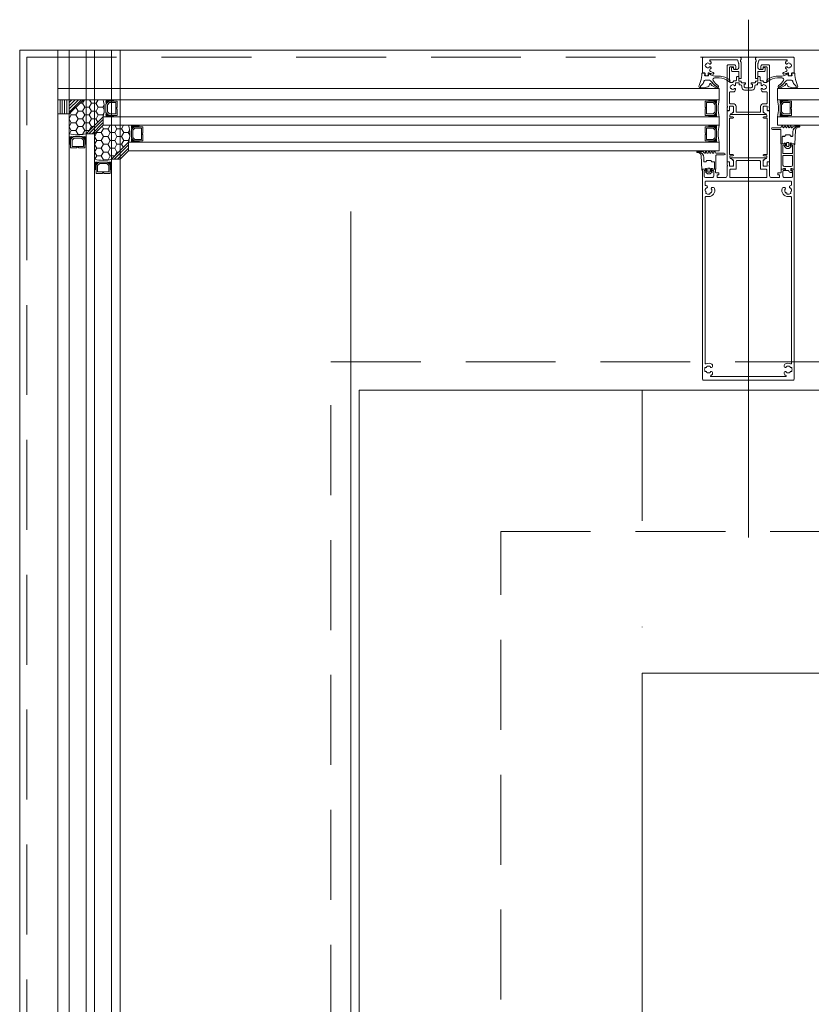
# Model space of a CAD drawing. Header units: millimetres. Extents: x 213386 to 459888, y 74252 to 208052.
# Tile 147 of 256: x 373037 to 373596, y 168498 to 169194. Entities that reach past the tile are written whole.
import ezdxf

# ---------------------------------------------------------------- set-up
doc = ezdxf.new("R2010")
doc.units = ezdxf.units.MM
doc.linetypes.add('CK_Čerchovaná 50', pattern=[6, 3, -1.5, 0, -1.5])
doc.linetypes.add('ČÁRKOVANÁ', pattern=[19.05, 12.7, -6.35])
for name, color, linetype, lineweight in [('FASÁDA DETAILNÍ', 255, 'Continuous', 0), ('NOVA', 255, 'Continuous', 0), ('TENKA', 255, 'Continuous', 0)]:
    doc.layers.add(name, color=color, linetype=linetype, lineweight=lineweight)
pattern_1 = [(225, (415453.0111, 93572.1125), (1.122532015, -1.122532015), [])]

# ---------------------------------------------------------------- blocks, each defined once
blk = doc.blocks.new('nesystémový nástavec 18')
for p, q in [((-18, 6.8), (-18, 8.8)), ((-17.5, 9.3), (-15.36, 9.3)), ((-11, 8), (-17, 8)), ((-17, 8), (-17, 6.3)), ((-15.36, 9.3), (0, 9.3)), ((-11, 1.3), (-11, 8)), ((-2.8, 8), (-9.7, 8)), ((-9.7, 1.3), (-9.7, 8)), ((-1.8, 2.3), (-1.8, 7)), ((-0.5, 7.3), (-0.5, 6.8)), ((0, 9.3), (0, 7.8)), ((-18, 0.5), (-18, 1.8)), ((-17, 6.3), (-17.5, 6.3)), ((-17.5, 2.3), (-17, 2.3)), ((-1.8, 0), (-17.5, 0)), ((-17, 2.3), (-17, 1.3)), ((-17, 1.3), (-11, 1.3)), ((-9.7, 1.3), (-2.8, 1.3)), ((0, 0), (-1.8, 0)), ((-0.4, 2.23), (-0.5, 2.04)), ((-0.5, 2.04), (-0.5, 2)), ((0, 6.3), (0.55, 6.3)), ((1.2, 2.44), (0, 2.44)), ((0, 1.5), (0, 0)), ((0.55, 6.3), (0.95, 5.9)), ((0.95, 5.9), (0.95, 4.8)), ((0.95, 4.8), (0.95, 4.14)), ((0.95, 4.14), (1.2, 4.14)), ((1.2, 1.85), (1.2, 2.44)), ((1.4, 3.94), (1.4, 3.84)), ((1.6, 3.64), (1.6, 3.64)), ((1.8, 1.37), (1.7, 1.35)), ((2.25, 1.63), (1.8, 1.37)), ((2.4, 2.84), (2.4, 1.89))]:
    blk.add_line(p, q)
for centre, radius, start, end in [((-17.5, 8.8), 0.5, 90, 180), ((-15.36, 9.8), 0.5, 270, 270.08399), ((-2.8, 7), 1, 0, 90), ((0, 7.3), 0.5, 89.99553, 180.00709), ((-17.5, 6.8), 0.5, 180.0012, 269.9988), ((-17.5, 1.8), 0.5, 89.99896, 180.00017), ((-17.5, 0.5), 0.5, 180, 270.00001), ((-2.8, 2.3), 1, 270, 0), ((0, 6.8), 0.5, 179.9949, 270.00597), ((0, 2), 0.5, 179.97164, 270.03273), ((0, 1.94), 0.5, 89.99745, 144.0007), ((0.75, 4.8), 0.2, 359.96561, 0.03439), ((1.2, 3.94), 0.2, 359.97072, 90.02491), ((1.7, 1.85), 0.5, 179.99915, 269.99998), ((1.6, 3.84), 0.2, 179.97371, 270.03503), ((1.6, 2.84), 0.8, 0.00648, 89.99188), ((2.1, 1.89), 0.3, 299.98153, 0.0183)]:
    blk.add_arc(centre, radius, start, end)
blk = doc.blocks.new('433270')
blk.add_lwpolyline([(1, 0, 0.414364), (0, -1), (0, -1.4, 0.255924), (0.23, -1.83, -0.547723), (0.23, -3.17, 0.255924), (0, -3.6), (0, -14.6, 0.414214), (0.3, -14.9), (1.2, -14.9, 0.414214), (1.7, -14.4), (1.7, -10.3, -0.414214), (2, -10), (6, -10, 0.414248), (7, -9), (7, -7.7, 0.414179), (6.5, -7.2), (5.7, -7.2, 0.414232), (5.4, -7.5), (5.4, -8.2, -0.414198), (5.1, -8.5), (2.8, -8.5, -0.414204), (1.8, -7.5), (1.8, -4.49, -0.147432), (1.97, -3.94, 0.147461), (2.4, -2.5), (2.4, -2.3, -0.414214), (2.9, -1.8), (21.87, -1.8, -0.668178), (22.22, -2.65), (22.16, -2.72, 1), (21.59, -3.29), (21.52, -3.35, 0.198912), (21.38, -3.71), (21.38, -4.05, 0.414214), (22.08, -4.75), (22.38, -4.75, 0.576988), (22.64, -4.3, -0.311246), (24.56, -4.3, 0.576988), (24.82, -4.75), (25.3, -4.75, -0.260065), (25.3, -6.65), (24.82, -6.65, 0.576988), (24.56, -7.1, -0.311246), (22.64, -7.1, 0.576988), (22.38, -6.65), (22.08, -6.65, 0.414214), (21.38, -7.35), (21.38, -7.61, 0.267949), (21.63, -8.04), (21.89, -8.2, -0.637047), (21.73, -10), (19.83, -10.7, 0.315299), (19.5, -11.17), (19.5, -11.49, 0.520567), (20.17, -11.96), (22.83, -10.99, -0.520567), (23.5, -11.46), (23.5, -12.5, 0.414062), (24, -13), (25, -13, 0.414186), (25.5, -12.5), (25.5, -11.5, -0.414182), (26, -11), (27, -11, 0.414214), (27.5, -10.5), (27.5, -0.5, 0.414214), (27, 0), (1, 0)], format="xyb", close=True)
blk = doc.blocks.new('284325')
for points in [[(0.84, -5.23, -0.560316), (0.94, -4.73), (1.94, -4.36, 0.3153), (2.14, -4.08), (2.14, -1.89, 0.451558), (1.8, -1.59), (0.9, -1.7, -0.399586), (0.57, -1.46), (0.3, -0.07, -0.415977), (0.53, 0.29, 0.024107), (6.15, 1.24, 0.076636), (8.99, 2.34, -0.577615), (10.79, 1.3), (10.02, 1.37, 0.283171), (9.08, 0.9, -0.168429), (7.07, -0.74), (5.9, -1.16, 0.315302), (5.24, -2.1), (5.24, -4.21, 0.269719), (6.76, -6.82, -0.194797), (10.18, -11.53, -0.342663), (9.17, -11.17, 0.119207), (5.43, -7.59, 0.578571), (3.63, -8.62), (3.63, -11.77, 0.176415), (6.16, -18.72, -1), (5.24, -19.49, -0.176415), (2.43, -11.77), (2.43, -8.89, 0.208286), (0.84, -5.23)], [(8.95, -6.65), (10.32, -8.78, -0.134555), (10.79, -10.63, -0.339795), (10.19, -11.53, 0.194788), (6.76, -6.81, -0.269736), (5.25, -4.21), (5.25, -2.1, -0.315302), (5.9, -1.17), (7.07, -0.74, 0.168429), (9.09, 0.89, -0.283167), (10.01, 1.36), (10.79, 1.29), (10.79, -0.74, -0.070852), (10.71, -1.3), (9.95, -3.93, -0.241839), (9.08, -4.83), (7.93, -5.22, 0.836024), (8.08, -6.19), (8.11, -6.19, -0.255349), (8.95, -6.65)]]:
    blk.add_lwpolyline(points, format="xyb", close=True)
blk = doc.blocks.new('284336')
for points in [[(-0.7, -9.6), (-10, -9.6, 0.414511), (-10.51, -10.11), (-10.51, -15.51, -1), (-11.69, -15.51), (-11.69, -9.6), (-12.69, -8.95, -0.668884), (-12.6, -8.23), (-11.99, -8.01, 0.766384), (-11.99, -7.21), (-12.6, -6.99, -0.76831), (-12.6, -6.23), (-11.99, -6.01, 0.766384), (-11.99, -5.21), (-12.6, -4.99, -0.76831), (-12.6, -4.23), (-11.99, -4.01, 0.766384), (-11.99, -3.21), (-12.6, -2.99, -0.877523), (-12.5, -2.22), (-12.1, -2.22, 0.698129), (-11.83, -1.5, -0.220231), (-12.89, 0.78), (-12.89, 3.45, -0.157143), (-12.82, 3.68), (-12.69, 3.42, -0.067482), (-12.48, 2.53, 0.393136), (-8.66, -1.02), (-6.1, -1.02, -0.414214), (-5.61, -1.51), (-5.61, -2.22, -0.267949), (-5.85, -2.65), (-6.35, -2.93, 0.267949), (-6.61, -3.38), (-6.61, -5.84, 0.267949), (-6.35, -6.29), (-5.85, -6.57, -0.267949), (-5.61, -7), (-5.61, -8.11, 0.414215), (-5.1, -8.62), (-0.41, -8.62), (-0.41, -9.31, -0.414212), (-0.7, -9.6)], [(-0.41, 0), (-0.41, -2, 0.990243), (-0.4, -3.02), (0.9, -3.02, 0.414214), (1.21, -2.71), (1.21, -2.61, -0.668123), (1.71, -2.4), (2.75, -3.45, -0.199004), (2.89, -3.79), (2.89, -5.43, -0.199038), (2.75, -5.77), (1.71, -6.82, -0.668191), (1.21, -6.61), (1.21, -6.51, 0.414214), (0.9, -6.2), (-0.4, -6.2, 0.990269), (-0.41, -7.22), (-0.41, -8.6), (-5.1, -8.6, -0.414215), (-5.59, -8.11), (-5.59, -7, 0.267949), (-5.84, -6.56), (-6.34, -6.27, -0.267949), (-6.59, -5.84), (-6.59, -3.38, -0.267949), (-6.34, -2.95), (-5.84, -2.66, 0.267949), (-5.59, -2.22), (-5.59, -1.51, 0.414214), (-6.1, -1), (-8.66, -1, -0.393156), (-12.46, 2.53, 0.067572), (-12.67, 3.43), (-12.8, 3.7, -0.637545), (-12.12, 3.53), (-11.92, 2.53, 0.344315), (-10.06, 0.91), (0, 0.38, -0.406913), (0.39, 0), (-0.41, 0)], [(1.7, -4.31, 0.414235), (1.2, -3.81), (-0.7, -3.81, 0.414214), (-1.2, -4.31), (-1.2, -4.91, 0.414214), (-0.7, -5.41), (1.2, -5.41, 0.414235), (1.7, -4.91), (1.7, -4.31)]]:
    blk.add_lwpolyline(points, format="xyb", close=True)

msp = doc.modelspace()

# ---------------------------------------------------------------- hatches: boundary and pattern name
at = {"layer": 'FASÁDA DETAILNÍ'}
h = msp.add_hatch(dxfattribs=at)
h.set_pattern_fill('ANSI31', color=256, scale=0.5, angle=225)
h.set_pattern_definition([(270, (415453.0111, 93572.1125), (1.5875, -5e-16), [])])
h.paths.add_polyline_path([(373063.637, 169127.154), (373071.637, 169127.154), (373071.637, 169137.154), (373063.637, 169137.154)])
h = msp.add_hatch(dxfattribs=at)
h.set_pattern_fill('HONEY', color=256, angle=180)
h.set_pattern_definition([(180, (415453.011, 93572.1125), (-4.7625, -2.74963), [3.175, -6.35]), (300, (415453.011, 93572.1125), (4.76249943, -2.749630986), [3.175, -6.35]), (240, (415453.011, 93572.1125), (-5.7e-07, -5.499260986), [-6.35, 3.175])])
edge = h.paths.add_edge_path()
edge.add_line((373081.637, 169137.154), (373071.637, 169127.154))
edge.add_line((373071.637, 169127.154), (373071.637, 169127.154))
edge.add_line((373071.637, 169127.154), (373071.637, 169113.154))
edge.add_arc((373077.637, 169135.046), 22.699, 254.672819, 285.327285)
edge.add_line((373083.637, 169113.154), (373095.637, 169125.154))
edge.add_arc((373073.745, 169131.154), 22.699, 344.672775, 375.327225)
edge.add_line((373095.637, 169137.154), (373081.637, 169137.154))
h = msp.add_hatch(dxfattribs=at)
h.set_pattern_fill('ANSI31', color=256, scale=0.5, angle=180)
h.set_pattern_definition(pattern_1)
h.paths.add_polyline_path([(373071.637, 169127.154), (373071.637, 169127.154), (373081.637, 169137.154), (373071.637, 169137.154)])
h = msp.add_hatch(dxfattribs=at)
h.set_pattern_fill('ANSI31', color=256, scale=0.5, angle=180)
h.set_pattern_definition(pattern_1)
h.paths.add_polyline_path([(373083.637, 169113.154), (373089.637, 169113.154), (373095.637, 169119.154), (373095.637, 169125.154)])
h = msp.add_hatch(dxfattribs=at)
h.set_pattern_fill('HONEY', color=256, angle=180)
h.set_pattern_definition([(180, (415471.0118, 93554.1125), (-4.7625, -2.74963), [3.175, -6.35]), (300, (415471.0118, 93554.1125), (4.76249943, -2.749630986), [3.175, -6.35]), (240, (415471.0118, 93554.1125), (-5.7e-07, -5.499260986), [-6.35, 3.175])])
edge = h.paths.add_edge_path()
edge.add_line((373095.637, 169119.154), (373089.638, 169113.154))
edge.add_line((373089.638, 169113.154), (373089.638, 169113.154))
edge.add_line((373089.638, 169113.154), (373089.638, 169095.154))
edge.add_arc((373095.638, 169117.046), 22.699, 254.672819, 285.327285)
edge.add_line((373101.638, 169095.154), (373113.638, 169107.154))
edge.add_arc((373091.746, 169113.154), 22.699, 344.672775, 375.327225)
edge.add_line((373113.638, 169119.154), (373095.637, 169119.154))
h = msp.add_hatch(dxfattribs=at)
h.set_pattern_fill('ANSI31', color=256, scale=0.5, angle=180)
h.set_pattern_definition([(225, (415471.0118, 93554.1125), (1.122532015, -1.122532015), [])])
h.paths.add_polyline_path([(373101.638, 169095.154), (373107.638, 169095.154), (373113.638, 169101.154), (373113.638, 169107.154)])

# ---------------------------------------------------------------- linework, layer by layer
for p, q in [((373551.638, 168827.884), (373551.638, 169193.722)), ((373036.638, 145492.154), (373036.638, 169172.154)), ((373036.638, 169172.154), (374034.138, 169172.154)), ((373063.638, 145492.154), (373063.638, 169172.154)), ((373063.638, 155177.655), (373063.638, 169172.154)), ((373071.638, 169172.154), (373071.638, 145492.154)), ((373071.638, 169172.154), (373071.638, 155177.655)), ((373083.638, 145492.154), (373083.638, 169172.154)), ((373083.638, 155177.655), (373083.638, 169172.154)), ((373089.638, 169172.154), (373089.638, 145492.154)), ((373089.638, 169172.154), (373089.638, 155177.655)), ((373101.638, 145492.154), (373101.638, 169172.154)), ((373101.638, 155177.655), (373101.638, 169172.154)), ((373107.638, 169172.154), (373107.638, 145492.154)), ((373107.638, 169172.154), (373107.638, 155177.655)), ((373063.637, 167177.655), (373063.637, 169145.154)), ((373063.637, 169145.154), (373531.138, 169145.154)), ((373063.637, 169137.154), (373063.637, 169145.154)), ((373531.138, 169145.154), (373531.138, 169137.154)), ((373572.138, 169145.154), (373981.138, 169145.154)), ((373572.138, 169137.154), (373572.138, 169145.154)), ((373531.138, 169137.154), (373063.637, 169137.154)), ((373063.637, 169137.154), (373063.637, 169127.154)), ((373071.637, 169113.154), (373071.637, 169137.154)), ((373081.637, 169137.154), (373071.637, 169127.154)), ((373981.138, 169137.154), (373572.138, 169137.154)), ((373071.637, 169127.154), (373063.637, 169127.154)), ((373071.637, 169127.154), (373071.637, 167177.655)), ((373095.637, 169125.154), (373083.637, 169113.154)), ((373095.637, 169125.154), (373531.138, 169125.154)), ((373095.637, 169119.154), (373095.637, 169125.154)), ((373531.138, 169125.154), (373531.138, 169119.154)), ((373572.138, 169125.154), (373981.138, 169125.154)), ((373572.138, 169119.154), (373572.138, 169125.154)), ((373095.637, 169119.154), (373089.637, 169113.154)), ((373531.138, 169119.154), (373095.637, 169119.154)), ((373981.138, 169119.154), (373572.138, 169119.154)), ((373083.637, 167177.655), (373083.637, 169113.154)), ((373089.637, 169113.154), (373083.637, 169113.154)), ((373089.637, 169113.154), (373089.637, 167177.655)), ((373113.638, 169107.154), (373101.638, 169095.154)), ((373531.138, 169107.154), (373113.638, 169107.154)), ((373113.638, 169101.154), (373113.638, 169107.154)), ((373531.138, 169107.154), (373531.138, 169101.154)), ((373113.638, 169101.154), (373107.638, 169095.154)), ((373113.638, 169101.154), (373531.138, 169101.154)), ((373101.638, 167177.655), (373101.638, 169095.154)), ((373107.638, 169095.154), (373101.638, 169095.154)), ((373107.638, 169095.154), (373107.638, 167177.655)), ((373276.638, 145732.154), (373276.638, 168932.154)), ((373276.638, 168932.154), (374034.138, 168932.154))]:
    msp.add_line(p, q, dxfattribs=at)
at = {"layer": 'FASÁDA DETAILNÍ', "linetype": 'ČÁRKOVANÁ', "ltscale": 5}
for p, q in [((373041.638, 145497.154), (373041.638, 169167.154)), ((373041.638, 169167.154), (374034.138, 169167.154)), ((373256.638, 145712.154), (373256.638, 168952.154)), ((373256.638, 168952.154), (374034.138, 168952.154)), ((373376.638, 145832.154), (373376.638, 168832.154)), ((373376.638, 168832.154), (374034.138, 168832.154))]:
    msp.add_line(p, q, dxfattribs=at)
at = {"layer": 'FASÁDA DETAILNÍ'}
for points in [[(373566.638, 169160.954, 0.4142136), (373565.638, 169161.954), (373561.538, 169161.954, 0.4142136), (373560.538, 169160.954), (373560.538, 169159.154, 0.4142136), (373561.038, 169158.654), (373561.538, 169158.654, 0.4142136), (373562.038, 169159.154), (373562.038, 169159.954, -0.414219), (373562.538, 169160.454), (373564.438, 169160.454, -0.4142063), (373564.938, 169159.954), (373564.938, 169149.954, -0.4142136), (373564.438, 169149.454), (373562.738, 169149.454, -0.4142136), (373562.238, 169149.954), (373562.238, 169150.154, 0.4142136), (373561.738, 169150.654), (373560.438, 169150.654, -0.4142136), (373559.938, 169151.154), (373559.938, 169153.054, 0.4142136), (373559.438, 169153.554), (373558.438, 169153.554), (373558.438, 169150.554, -0.4142136), (373558.138, 169150.254), (373556.939, 169150.254, 0.4139712), (373556.639, 169149.955), (373556.639, 169149.654, -0.4142136), (373556.139, 169149.154), (373554.138, 169149.154, 0.4142136), (373553.638, 169148.654), (373553.638, 169148.154), (373554.638, 169148.154), (373554.638, 169146.654, -0.4142766), (373553.638, 169145.654), (373549.638, 169145.654, -0.4142766), (373548.638, 169146.654), (373548.638, 169148.154), (373549.638, 169148.154), (373549.638, 169148.654, 0.4142136), (373549.138, 169149.154), (373547.137, 169149.154, -0.4142136), (373546.637, 169149.654), (373546.637, 169149.955, 0.4139712), (373546.337, 169150.254), (373545.138, 169150.254, -0.4142136), (373544.838, 169150.554), (373544.838, 169153.554), (373543.838, 169153.554, 0.4142136), (373543.338, 169153.054), (373543.338, 169151.154, -0.4142136), (373542.838, 169150.654), (373541.538, 169150.654, 0.4142136), (373541.038, 169150.154), (373541.038, 169149.954, -0.4142136), (373540.538, 169149.454), (373538.838, 169149.454, -0.4142136), (373538.338, 169149.954), (373538.338, 169159.954, -0.4142063), (373538.838, 169160.454), (373540.738, 169160.454, -0.414219), (373541.238, 169159.954), (373541.238, 169159.154, 0.4142136), (373541.738, 169158.654), (373542.238, 169158.654, 0.4142136), (373542.738, 169159.154), (373542.738, 169160.954, 0.4142136), (373541.738, 169161.954), (373537.638, 169161.954, 0.4142136), (373536.638, 169160.954), (373536.638, 169132.654, -0.3382125), (373536.838, 169132.381), (373536.838, 169131.928, -0.3381812), (373536.638, 169131.654), (373536.638, 169129.774, 0.4142136), (373536.938, 169129.474), (373537.918, 169129.474, 0.4142136), (373538.218, 169129.774), (373538.218, 169132.454, -0.4142136), (373538.418, 169132.654), (373540.638, 169132.654, -0.4142137), (373541.138, 169132.154), (373541.138, 169128.254), (373539.279, 169127.181, 0.767327), (373539.421, 169126.654), (373563.856, 169126.654, 0.767327), (373563.997, 169127.181), (373562.138, 169128.254), (373562.138, 169132.154, -0.4142137), (373562.638, 169132.654), (373564.858, 169132.654, -0.4142136), (373565.058, 169132.454), (373565.058, 169129.774, 0.4142136), (373565.358, 169129.474), (373566.338, 169129.474, 0.4142136), (373566.638, 169129.774), (373566.638, 169131.654, -0.3381812), (373566.438, 169131.928), (373566.438, 169132.381, -0.3382125), (373566.638, 169132.654), (373566.638, 169160.954)], [(373562.338, 169134.354, 0.417268), (373560.338, 169132.384), (373560.338, 169128.954, -0.4142136), (373559.838, 169128.454), (373543.438, 169128.454, -0.4142136), (373542.938, 169128.954), (373542.938, 169132.384, 0.417268), (373540.938, 169134.354), (373538.838, 169134.354, -0.4142136), (373538.338, 169134.854), (373538.338, 169142.254, -0.4142136), (373538.838, 169142.754), (373541.038, 169142.754, 0.4142136), (373542.538, 169144.254), (373542.538, 169144.613, 0.4142136), (373541.938, 169145.213), (373541.863, 169145.213, 0.5769884), (373541.603, 169144.763, -0.3112459), (373539.673, 169144.763, 0.5769884), (373539.413, 169145.213), (373538.935, 169145.213, -0.2600646), (373538.935, 169147.113), (373539.413, 169147.113, 0.5769884), (373539.673, 169147.562, -0.3112459), (373541.603, 169147.562, 0.5769884), (373541.863, 169147.113), (373541.938, 169147.113, 0.4142136), (373542.538, 169147.713), (373542.538, 169148.654, -0.4142136), (373543.038, 169149.154), (373544.638, 169149.154, -0.4142136), (373545.138, 169148.654), (373545.138, 169148.154, 0.4142136), (373545.638, 169147.654), (373546.038, 169147.654, -0.4142129), (373547.038, 169146.654), (373547.038, 169146.054, 0.4142129), (373549.038, 169144.054), (373554.238, 169144.054, 0.4142129), (373556.238, 169146.054), (373556.238, 169146.654, -0.4142129), (373557.238, 169147.654), (373557.638, 169147.654, 0.4142136), (373558.138, 169148.154), (373558.138, 169148.654, -0.4142136), (373558.638, 169149.154), (373560.238, 169149.154, -0.4142136), (373560.738, 169148.654), (373560.738, 169147.713, 0.4142136), (373561.338, 169147.113), (373561.413, 169147.113, 0.5769884), (373561.673, 169147.562, -0.3112459), (373563.603, 169147.562, 0.5769884), (373563.863, 169147.113), (373564.341, 169147.113, -0.2600646), (373564.341, 169145.213), (373563.863, 169145.213, 0.5769884), (373563.603, 169144.763, -0.3112459), (373561.673, 169144.763, 0.5769884), (373561.413, 169145.213), (373561.338, 169145.213, 0.4142136), (373560.738, 169144.613), (373560.738, 169144.254, 0.4142136), (373562.238, 169142.754), (373564.438, 169142.754, -0.4142136), (373564.938, 169142.254), (373564.938, 169134.854, -0.4142136), (373564.438, 169134.354), (373562.338, 169134.354)], [(373540.76, 169098.481), (373538.56, 169098.481, -0.4142126), (373538.26, 169098.781), (373538.26, 169123.981, -0.4142126), (373538.56, 169124.281), (373540.76, 169124.281, 1), (373540.76, 169125.081), (373538.95, 169125.081, -0.4142136), (373538.65, 169125.381), (373538.65, 169126.276, -0.2679501), (373539.15, 169127.142), (373540.108, 169127.695, 0.2679492), (373541.108, 169129.427), (373541.108, 169131.825, 0.4142136), (373540.308, 169132.625), (373538.738, 169132.625, 0.4142136), (373538.268, 169132.155), (373538.268, 169129.754, -0.4142136), (373537.938, 169129.424), (373536.96, 169129.424, 0.4142139), (373536.66, 169129.124), (373536.66, 169093.665, 0.4142139), (373536.96, 169093.365), (373537.938, 169093.365, -0.4142136), (373538.268, 169093.035), (373538.268, 169090.634, 0.4142136), (373538.738, 169090.164), (373540.307, 169090.164, 0.4142136), (373541.107, 169090.964), (373541.107, 169093.362, 0.2679492), (373540.107, 169095.095), (373539.15, 169095.647, -0.2744855), (373538.65, 169096.486), (373538.65, 169097.381, -0.4142136), (373538.95, 169097.681), (373540.76, 169097.681, 1), (373540.76, 169098.481)], [(373565.017, 169098.781), (373565.017, 169123.981, 0.4142126), (373564.717, 169124.281), (373562.517, 169124.281, -1), (373562.517, 169125.081), (373564.326, 169125.081, 0.4142136), (373564.626, 169125.381), (373564.626, 169126.276, 0.2679501), (373564.126, 169127.142), (373563.169, 169127.695, -0.2679492), (373562.169, 169129.427), (373562.169, 169131.825, -0.4142136), (373562.969, 169132.625), (373564.538, 169132.625, -0.4142136), (373565.008, 169132.155), (373565.008, 169129.754, 0.4142136), (373565.338, 169129.424), (373566.317, 169129.424, -0.4142139), (373566.617, 169129.124), (373566.617, 169093.665, -0.4142139), (373566.317, 169093.365), (373565.339, 169093.365, 0.4142136), (373565.009, 169093.035), (373565.009, 169090.634, -0.4142136), (373564.539, 169090.164), (373562.969, 169090.164, -0.4142136), (373562.169, 169090.964), (373562.169, 169093.362, -0.2679492), (373563.169, 169095.095), (373564.127, 169095.647, 0.2744855), (373564.627, 169096.486), (373564.627, 169097.381, 0.4142136), (373564.327, 169097.681), (373562.517, 169097.681, -1), (373562.517, 169098.481), (373564.717, 169098.481, 0.4142126), (373565.017, 169098.781)], [(373584.138, 168940.154), (373584.138, 169087.654, 0.4142136), (373583.638, 169088.154), (373582.338, 169088.154, 0.4142197), (373581.838, 169087.654), (373581.838, 169087.154), (373582.838, 169087.154), (373582.838, 169083.154, -0.4142136), (373581.838, 169082.154), (373578.789, 169082.154), (373577.138, 169082.154, -0.4142136), (373576.138, 169083.154), (373576.138, 169086.654, -0.4142136), (373576.638, 169087.154), (373577.838, 169087.154), (373577.838, 169087.654, 0.4142012), (373577.338, 169088.154), (373575.338, 169088.154, 0.4142136), (373574.838, 169087.654), (373574.838, 169086.054, -0.4142136), (373574.338, 169085.554), (373572.538, 169085.554), (373572.538, 169084.254), (373573.738, 169084.254), (373573.738, 169082.654, -0.4142136), (373573.238, 169082.154), (373568.14, 169082.154, -0.4142136), (373566.64, 169083.654), (373566.64, 169090.153, -0.3381793), (373566.438, 169090.428), (373566.438, 169090.881, -0.3381812), (373566.638, 169091.154), (373566.638, 169093.034, 0.4142136), (373566.338, 169093.334), (373565.358, 169093.334, 0.4142136), (373565.058, 169093.034), (373565.058, 169090.354, -0.4142136), (373564.858, 169090.154), (373562.638, 169090.154, -0.4142136), (373562.138, 169090.654), (373562.138, 169094.512), (373563.987, 169095.579, 0.2679492), (373564.137, 169095.839), (373564.137, 169095.854, 0.4142136), (373563.837, 169096.154), (373539.44, 169096.154, 0.4142136), (373539.14, 169095.854), (373539.14, 169095.839, 0.2679492), (373539.29, 169095.579), (373541.138, 169094.512), (373541.138, 169090.654, -0.4142136), (373540.638, 169090.154), (373538.418, 169090.154, -0.4142136), (373538.218, 169090.354), (373538.218, 169093.034, 0.4142136), (373537.918, 169093.334), (373536.938, 169093.334, 0.4142136), (373536.638, 169093.034), (373536.638, 169091.154, -0.3381812), (373536.838, 169090.881), (373536.838, 169090.428, -0.3381793), (373536.637, 169090.153), (373536.637, 169083.654, -0.4142136), (373535.137, 169082.154), (373530.038, 169082.154, -0.4142136), (373529.538, 169082.654), (373529.538, 169084.254), (373530.738, 169084.254), (373530.738, 169085.554), (373528.938, 169085.554, -0.4142136), (373528.438, 169086.054), (373528.438, 169087.654, 0.4142136), (373527.938, 169088.154), (373525.938, 169088.154, 0.4142012), (373525.438, 169087.654), (373525.438, 169087.154), (373526.638, 169087.154, -0.4142136), (373527.138, 169086.654), (373527.138, 169083.154, -0.4142242), (373526.138, 169082.154), (373521.438, 169082.154, -0.4142029), (373520.438, 169083.154), (373520.438, 169087.154), (373521.438, 169087.154), (373521.438, 169087.654, 0.4142197), (373520.938, 169088.154), (373519.638, 169088.154, 0.4142136), (373519.138, 169087.654), (373519.138, 168940.154, 0.4142136), (373520.138, 168939.154), (373583.138, 168939.154, 0.4142136), (373584.138, 168940.154)], [(373560.138, 169088.659, 0.4142136), (373560.638, 169088.159), (373564.138, 169088.159, -0.4142136), (373564.638, 169087.659), (373564.638, 169082.654, -0.4142136), (373564.138, 169082.154), (373539.138, 169082.154, -0.4142136), (373538.638, 169082.654), (373538.638, 169087.659, -0.4142136), (373539.138, 169088.159), (373542.638, 169088.159, 0.4142136), (373543.138, 169088.659), (373543.138, 169093.694, -0.4142136), (373543.638, 169094.194), (373559.638, 169094.194, -0.4142136), (373560.138, 169093.694), (373560.138, 169088.659)], [(373577.427, 168950.378, 0.2587772), (373576.956, 168949.53), (373576.956, 168949.046, 0.4142136), (373577.956, 168948.046), (373578.062, 168948.046, 0.6451801), (373578.287, 168948.544, -0.3417321), (373581.225, 168948.544, 0.6451801), (373581.45, 168948.046), (373581.818, 168948.046, -0.2982166), (373582.277, 168947.746, -0.2087122), (373582.277, 168945.546, -0.2982166), (373581.818, 168945.246), (373581.45, 168945.246, 0.6451801), (373581.225, 168944.748, -0.3417321), (373578.287, 168944.748, 0.6451801), (373578.062, 168945.246), (373577.956, 168945.246, 0.4142136), (373576.956, 168944.246), (373576.956, 168943.761, 0.2587772), (373577.427, 168942.913, 0.0377754), (373578.015, 168942.605, -0.8147642), (373577.817, 168941.646), (373525.459, 168941.646, -0.8147642), (373525.261, 168942.605, 0.0377754), (373525.85, 168942.913, 0.2587772), (373526.32, 168943.761), (373526.32, 168944.246, 0.4142136), (373525.32, 168945.246), (373525.214, 168945.246, 0.6451801), (373524.989, 168944.748, -0.3417321), (373522.051, 168944.748, 0.6451801), (373521.826, 168945.246), (373521.458, 168945.246, -0.2982166), (373521, 168945.546, -0.2087122), (373521, 168947.746, -0.2982166), (373521.458, 168948.046), (373521.826, 168948.046, 0.6451801), (373522.051, 168948.544, -0.3417321), (373524.989, 168948.544, 0.6451801), (373525.214, 168948.046), (373525.32, 168948.046, 0.4142136), (373526.32, 168949.046), (373526.32, 168949.53, 0.2587772), (373525.85, 168950.378, 0.2426278), (373521.83, 168950.708, -0.5349955), (373521.138, 168951.17), (373521.138, 169068.254, -0.4142136), (373521.638, 169068.754), (373523.556, 169068.754, 0.5038539), (373527.765, 169074.438, 0.2587772), (373527.067, 169075.112), (373526.599, 169075.237, 0.4142136), (373525.374, 169074.53), (373525.347, 169074.428, 0.6451801), (373525.77, 169074.081, -0.3417321), (373525.01, 169071.244, 0.6451801), (373524.47, 169071.155), (373524.375, 169070.799, -0.2982166), (373523.966, 169070.434, -0.2087122), (373521.841, 169071.004, -0.2982166), (373521.67, 169071.524), (373521.766, 169071.88, 0.6451801), (373521.343, 169072.226, -0.3417321), (373522.103, 169075.064, 0.6451801), (373522.642, 169075.152), (373522.67, 169075.255, 0.4723795), (373521.771, 169076.511), (373521.638, 169076.511, -0.4142136), (373521.136, 169077.004), (373521.136, 169079.154, -0.4142136), (373521.636, 169079.654), (373581.638, 169079.654, -0.4142136), (373582.138, 169079.154), (373582.138, 169077.004, -0.3851698), (373581.695, 169076.51), (373581.632, 169076.509, 0.5036416), (373580.643, 169075.255), (373580.67, 169075.152, 0.6451801), (373581.21, 169075.064, -0.3417321), (373581.97, 169072.226, 0.6451801), (373581.547, 169071.88), (373581.642, 169071.524, -0.2982166), (373581.471, 169071.004, -0.2087122), (373579.346, 169070.434, -0.2982166), (373578.938, 169070.799), (373578.842, 169071.155, 0.6451801), (373578.303, 169071.244, -0.3417321), (373577.543, 169074.081, 0.6451801), (373577.966, 169074.428), (373577.938, 169074.53, 0.4142136), (373576.713, 169075.237), (373576.245, 169075.112, 0.2588738), (373575.547, 169074.437, 0.5036077), (373579.754, 169068.755), (373581.638, 169068.754, -0.4140895), (373582.138, 169068.254), (373582.138, 168951.17, -0.5349769), (373581.446, 168950.708, 0.2426125), (373577.427, 168950.378)]]:
    msp.add_lwpolyline(points, format="xyb", close=True, dxfattribs=at)
for points in [[(373105.637, 169126.154), (373099.637, 169126.154), (373097.637, 169128.154), (373097.637, 169134.154), (373099.637, 169136.154), (373105.637, 169136.154), (373105.637, 169131.654), (373105.137, 169131.654), (373105.137, 169130.654), (373105.637, 169130.654)], [(373104.637, 169135.154), (373104.637, 169127.154), (373100.051, 169127.154), (373098.637, 169128.569), (373098.637, 169133.602), (373100.051, 169135.154)], [(373521.138, 169126.154), (373527.138, 169126.154), (373529.138, 169128.154), (373529.138, 169134.154), (373527.138, 169136.154), (373521.138, 169136.154), (373521.138, 169131.654), (373521.638, 169131.654), (373521.638, 169130.654), (373521.138, 169130.654)], [(373522.138, 169135.154), (373522.138, 169127.154), (373526.724, 169127.154), (373528.138, 169128.569), (373528.138, 169133.602), (373526.724, 169135.154)], [(373582.138, 169126.154), (373576.138, 169126.154), (373574.138, 169128.154), (373574.138, 169134.154), (373576.138, 169136.154), (373582.138, 169136.154), (373582.138, 169131.654), (373581.638, 169131.654), (373581.638, 169130.654), (373582.138, 169130.654)], [(373581.138, 169135.154), (373581.138, 169127.154), (373576.553, 169127.154), (373575.138, 169128.569), (373575.138, 169133.602), (373576.553, 169135.154)], [(373123.638, 169108.154), (373117.638, 169108.154), (373115.638, 169110.154), (373115.638, 169116.154), (373117.638, 169118.154), (373123.638, 169118.154), (373123.638, 169113.654), (373123.138, 169113.654), (373123.138, 169112.654), (373123.638, 169112.654)], [(373122.638, 169117.154), (373122.638, 169109.154), (373118.052, 169109.154), (373116.638, 169110.569), (373116.638, 169115.602), (373118.052, 169117.154)], [(373521.138, 169108.154), (373527.138, 169108.154), (373529.138, 169110.154), (373529.138, 169116.154), (373527.138, 169118.154), (373521.138, 169118.154), (373521.138, 169113.654), (373521.638, 169113.654), (373521.638, 169112.654), (373521.138, 169112.654)], [(373522.138, 169117.154), (373522.138, 169109.154), (373526.724, 169109.154), (373528.138, 169110.569), (373528.138, 169115.602), (373526.724, 169117.154)], [(373082.637, 169103.154), (373082.637, 169109.154), (373080.637, 169111.154), (373074.637, 169111.154), (373072.637, 169109.154), (373072.637, 169103.154), (373077.137, 169103.154), (373077.137, 169103.654), (373078.137, 169103.654), (373078.137, 169103.154)], [(373073.637, 169104.154), (373081.637, 169104.154), (373081.637, 169108.74), (373080.223, 169110.154), (373075.19, 169110.154), (373073.637, 169108.74)], [(373100.637, 169085.154), (373100.637, 169091.154), (373098.637, 169093.154), (373092.637, 169093.154), (373090.637, 169091.154), (373090.637, 169085.154), (373095.137, 169085.154), (373095.137, 169085.654), (373096.137, 169085.654), (373096.137, 169085.154)], [(373091.637, 169086.154), (373099.637, 169086.154), (373099.637, 169090.74), (373098.223, 169092.154), (373093.19, 169092.154), (373091.637, 169090.74)], [(373270.638, 166738.654), (373270.638, 169058.154)]]:
    msp.add_lwpolyline(points, close=True, dxfattribs=at)
at = {"layer": 'FASÁDA DETAILNÍ', "ltscale": 5}
msp.add_lwpolyline([(373969.138, 145732.154), (373969.138, 145932.154), (373476.638, 145932.154), (373476.638, 168732.154), (373969.14, 168732.154), (373969.14, 168932.154)], dxfattribs=at)
at = {"layer": 'FASÁDA DETAILNÍ'}
for centre, radius, start, end in [((373073.745, 169131.154), 22.699, 344.672775, 15.327225), ((373101.187, 169135.803), 3.546, 157.590952, 202.706176), ((373100.821, 169135.917), 2.897, 154.704848, 204.693326), ((373100.472, 169136.085), 2.248, 151.597185, 208.472658), ((373100.228, 169136.23), 1.712, 147.314349, 212.705051), ((373100.067, 169136.368), 1.263, 141.500435, 218.034372), ((373099.977, 169136.517), 0.879, 133.503562, 226.005092), ((373099.99, 169136.654), 0.596, 123.03656, 236.96344), ((373100.282, 169136.654), 0.596, 123.03656, 236.96344), ((373100.575, 169136.654), 0.596, 123.03656, 236.96344), ((373100.867, 169136.654), 0.596, 123.03656, 236.96344), ((373101.16, 169136.654), 0.596, 123.03656, 236.96344), ((373101.452, 169136.654), 0.596, 123.03656, 236.96344), ((373101.745, 169136.654), 0.596, 123.03656, 236.96344), ((373102.037, 169136.654), 0.596, 123.03656, 236.96344), ((373102.33, 169136.654), 0.596, 123.03656, 236.96344), ((373102.622, 169136.654), 0.596, 123.03656, 236.96344), ((373102.915, 169136.654), 0.596, 123.03656, 236.96344), ((373103.207, 169136.654), 0.596, 123.03656, 236.96344), ((373103.5, 169136.654), 0.596, 123.03656, 236.96344), ((373523.275, 169136.654), 0.596, 303.03656, 56.96344), ((373523.568, 169136.654), 0.596, 303.03656, 56.96344), ((373523.86, 169136.654), 0.596, 303.03656, 56.96344), ((373524.153, 169136.654), 0.596, 303.03656, 56.96344), ((373524.445, 169136.654), 0.596, 303.03656, 56.96344), ((373524.738, 169136.654), 0.596, 303.03656, 56.96344), ((373525.03, 169136.654), 0.596, 303.03656, 56.96344), ((373525.323, 169136.654), 0.596, 303.03656, 56.96344), ((373525.615, 169136.654), 0.596, 303.03656, 56.96344), ((373525.908, 169136.654), 0.596, 303.03656, 56.96344), ((373526.2, 169136.654), 0.596, 303.03656, 56.96344), ((373526.493, 169136.654), 0.596, 303.03656, 56.96344), ((373526.785, 169136.654), 0.596, 303.03656, 56.96344), ((373526.798, 169136.517), 0.879, 313.994908, 46.496438), ((373526.708, 169136.368), 1.263, 321.965628, 38.499565), ((373526.547, 169136.23), 1.712, 327.294949, 32.685651), ((373526.303, 169136.085), 2.248, 331.527342, 28.402815), ((373525.954, 169135.917), 2.897, 335.306674, 25.295152), ((373525.588, 169135.803), 3.546, 337.293824, 22.409048), ((373553.03, 169131.154), 22.699, 164.672775, 195.327225), ((373550.247, 169131.154), 22.699, 344.672775, 15.327225), ((373577.689, 169135.803), 3.546, 157.590952, 202.706176), ((373577.322, 169135.917), 2.897, 154.704848, 204.693326), ((373576.973, 169136.085), 2.248, 151.597185, 208.472658), ((373576.729, 169136.23), 1.712, 147.314349, 212.705051), ((373576.569, 169136.368), 1.263, 141.500435, 218.034372), ((373576.479, 169136.517), 0.879, 133.503562, 226.005092), ((373576.491, 169136.654), 0.596, 123.03656, 236.96344), ((373576.784, 169136.654), 0.596, 123.03656, 236.96344), ((373577.076, 169136.654), 0.596, 123.03656, 236.96344), ((373577.369, 169136.654), 0.596, 123.03656, 236.96344), ((373577.661, 169136.654), 0.596, 123.03656, 236.96344), ((373577.954, 169136.654), 0.596, 123.03656, 236.96344), ((373578.246, 169136.654), 0.596, 123.03656, 236.96344), ((373578.539, 169136.654), 0.596, 123.03656, 236.96344), ((373578.831, 169136.654), 0.596, 123.03656, 236.96344), ((373579.124, 169136.654), 0.596, 123.03656, 236.96344), ((373579.416, 169136.654), 0.596, 123.03656, 236.96344), ((373579.709, 169136.654), 0.596, 123.03656, 236.96344), ((373580.001, 169136.654), 0.596, 123.03656, 236.96344), ((373101.187, 169126.506), 3.546, 157.293824, 202.409048), ((373100.821, 169126.392), 2.897, 155.306674, 205.295152), ((373100.472, 169126.224), 2.248, 151.527342, 208.402815), ((373100.228, 169126.079), 1.712, 147.294949, 212.685651), ((373100.067, 169125.94), 1.263, 141.965628, 218.499565), ((373099.977, 169125.792), 0.879, 133.994908, 226.496438), ((373099.99, 169125.654), 0.596, 123.03656, 236.96344), ((373100.282, 169125.654), 0.596, 123.03656, 236.96344), ((373100.575, 169125.654), 0.596, 123.03656, 236.96344), ((373100.867, 169125.654), 0.596, 123.03656, 236.96344), ((373101.16, 169125.654), 0.596, 123.03656, 236.96344), ((373101.452, 169125.654), 0.596, 123.03656, 236.96344), ((373101.745, 169125.654), 0.596, 123.03656, 236.96344), ((373102.037, 169125.654), 0.596, 123.03656, 236.96344), ((373102.33, 169125.654), 0.596, 123.03656, 236.96344), ((373102.622, 169125.654), 0.596, 123.03656, 236.96344), ((373102.915, 169125.654), 0.596, 123.03656, 236.96344), ((373103.207, 169125.654), 0.596, 123.03656, 236.96344), ((373103.5, 169125.654), 0.596, 123.03656, 236.96344), ((373523.275, 169125.654), 0.596, 303.03656, 56.96344), ((373523.568, 169125.654), 0.596, 303.03656, 56.96344), ((373523.86, 169125.654), 0.596, 303.03656, 56.96344), ((373524.153, 169125.654), 0.596, 303.03656, 56.96344), ((373524.445, 169125.654), 0.596, 303.03656, 56.96344), ((373524.738, 169125.654), 0.596, 303.03656, 56.96344), ((373525.03, 169125.654), 0.596, 303.03656, 56.96344), ((373525.323, 169125.654), 0.596, 303.03656, 56.96344), ((373525.615, 169125.654), 0.596, 303.03656, 56.96344), ((373525.908, 169125.654), 0.596, 303.03656, 56.96344), ((373526.2, 169125.654), 0.596, 303.03656, 56.96344), ((373526.493, 169125.654), 0.596, 303.03656, 56.96344), ((373526.785, 169125.654), 0.596, 303.03656, 56.96344), ((373526.798, 169125.792), 0.879, 313.503562, 46.005092), ((373526.708, 169125.94), 1.263, 321.500435, 38.034372), ((373526.547, 169126.079), 1.712, 327.314349, 32.705051), ((373526.303, 169126.224), 2.248, 331.597185, 28.472658), ((373525.954, 169126.392), 2.897, 334.704848, 24.693326), ((373525.588, 169126.506), 3.546, 337.590952, 22.706176), ((373577.689, 169126.506), 3.546, 157.293824, 202.409048), ((373577.322, 169126.392), 2.897, 155.306674, 205.295152), ((373576.973, 169126.224), 2.248, 151.527342, 208.402815), ((373576.729, 169126.079), 1.712, 147.294949, 212.685651), ((373576.569, 169125.94), 1.263, 141.965628, 218.499565), ((373576.479, 169125.792), 0.879, 133.994908, 226.496438), ((373576.491, 169125.654), 0.596, 123.03656, 236.96344), ((373576.784, 169125.654), 0.596, 123.03656, 236.96344), ((373577.076, 169125.654), 0.596, 123.03656, 236.96344), ((373577.369, 169125.654), 0.596, 123.03656, 236.96344), ((373577.661, 169125.654), 0.596, 123.03656, 236.96344), ((373577.954, 169125.654), 0.596, 123.03656, 236.96344), ((373578.246, 169125.654), 0.596, 123.03656, 236.96344), ((373578.539, 169125.654), 0.596, 123.03656, 236.96344), ((373578.831, 169125.654), 0.596, 123.03656, 236.96344), ((373579.124, 169125.654), 0.596, 123.03656, 236.96344), ((373579.416, 169125.654), 0.596, 123.03656, 236.96344), ((373579.709, 169125.654), 0.596, 123.03656, 236.96344), ((373580.001, 169125.654), 0.596, 123.03656, 236.96344), ((373091.746, 169113.154), 22.699, 344.672775, 15.327225), ((373119.188, 169117.803), 3.546, 157.590952, 202.706176), ((373118.822, 169117.917), 2.897, 154.704848, 204.693326), ((373118.473, 169118.085), 2.248, 151.597185, 208.472658), ((373118.229, 169118.23), 1.712, 147.314349, 212.705051), ((373118.068, 169118.368), 1.263, 141.500435, 218.034372), ((373117.978, 169118.517), 0.879, 133.503562, 226.005092), ((373117.99, 169118.654), 0.596, 123.03656, 236.96344), ((373118.283, 169118.654), 0.596, 123.03656, 236.96344), ((373118.575, 169118.654), 0.596, 123.03656, 236.96344), ((373118.868, 169118.654), 0.596, 123.03656, 236.96344), ((373119.16, 169118.654), 0.596, 123.03656, 236.96344), ((373119.453, 169118.654), 0.596, 123.03656, 236.96344), ((373119.745, 169118.654), 0.596, 123.03656, 236.96344), ((373120.038, 169118.654), 0.596, 123.03656, 236.96344), ((373120.33, 169118.654), 0.596, 123.03656, 236.96344), ((373120.623, 169118.654), 0.596, 123.03656, 236.96344), ((373120.915, 169118.654), 0.596, 123.03656, 236.96344), ((373121.208, 169118.654), 0.596, 123.03656, 236.96344), ((373121.5, 169118.654), 0.596, 123.03656, 236.96344), ((373523.275, 169118.654), 0.596, 303.03656, 56.96344), ((373523.568, 169118.654), 0.596, 303.03656, 56.96344), ((373523.86, 169118.654), 0.596, 303.03656, 56.96344), ((373524.153, 169118.654), 0.596, 303.03656, 56.96344), ((373524.445, 169118.654), 0.596, 303.03656, 56.96344), ((373524.738, 169118.654), 0.596, 303.03656, 56.96344), ((373525.03, 169118.654), 0.596, 303.03656, 56.96344), ((373525.323, 169118.654), 0.596, 303.03656, 56.96344), ((373525.615, 169118.654), 0.596, 303.03656, 56.96344), ((373525.908, 169118.654), 0.596, 303.03656, 56.96344), ((373526.2, 169118.654), 0.596, 303.03656, 56.96344), ((373526.493, 169118.654), 0.596, 303.03656, 56.96344), ((373526.785, 169118.654), 0.596, 303.03656, 56.96344), ((373526.798, 169118.517), 0.879, 313.994908, 46.496438), ((373526.708, 169118.368), 1.263, 321.965628, 38.499565), ((373526.547, 169118.23), 1.712, 327.294949, 32.685651), ((373526.303, 169118.085), 2.248, 331.527342, 28.402815), ((373525.954, 169117.917), 2.897, 335.306674, 25.295152), ((373525.588, 169117.803), 3.546, 337.293824, 22.409048), ((373553.03, 169113.154), 22.699, 164.672775, 195.327225), ((373077.637, 169135.046), 22.699, 254.672775, 285.327225), ((373072.989, 169107.604), 3.546, 67.293824, 112.409048), ((373072.875, 169107.97), 2.897, 65.306674, 115.295152), ((373072.706, 169108.319), 2.248, 61.527342, 118.402815), ((373072.561, 169108.563), 1.712, 57.294949, 122.685651), ((373072.423, 169108.724), 1.263, 51.965628, 128.499565), ((373082.285, 169107.604), 3.546, 67.590952, 112.706176), ((373082.399, 169107.97), 2.897, 64.704848, 114.693326), ((373082.567, 169108.319), 2.248, 61.597185, 118.472658), ((373082.712, 169108.563), 1.712, 57.314349, 122.705051), ((373082.851, 169108.724), 1.263, 51.500435, 128.034372), ((373119.188, 169108.506), 3.546, 157.293824, 202.409048), ((373525.588, 169108.506), 3.546, 337.590952, 22.706176), ((373072.275, 169108.814), 0.879, 43.994908, 136.496438), ((373072.137, 169108.802), 0.596, 33.03656, 146.96344), ((373072.137, 169108.509), 0.596, 33.03656, 146.96344), ((373072.137, 169108.217), 0.596, 33.03656, 146.96344), ((373072.137, 169107.924), 0.596, 33.03656, 146.96344), ((373072.137, 169107.632), 0.596, 33.03656, 146.96344), ((373072.137, 169107.339), 0.596, 33.03656, 146.96344), ((373072.137, 169107.047), 0.596, 33.03656, 146.96344), ((373072.137, 169106.754), 0.596, 33.03656, 146.96344), ((373072.137, 169106.462), 0.596, 33.03656, 146.96344), ((373072.137, 169106.169), 0.596, 33.03656, 146.96344), ((373072.137, 169105.877), 0.596, 33.03656, 146.96344), ((373072.137, 169105.584), 0.596, 33.03656, 146.96344), ((373072.137, 169105.292), 0.596, 33.03656, 146.96344), ((373082.999, 169108.814), 0.879, 43.503562, 136.005092), ((373083.137, 169108.802), 0.596, 33.03656, 146.96344), ((373083.137, 169108.509), 0.596, 33.03656, 146.96344), ((373083.137, 169108.217), 0.596, 33.03656, 146.96344), ((373083.137, 169107.924), 0.596, 33.03656, 146.96344), ((373083.137, 169107.632), 0.596, 33.03656, 146.96344), ((373083.137, 169107.339), 0.596, 33.03656, 146.96344), ((373083.137, 169107.047), 0.596, 33.03656, 146.96344), ((373083.137, 169106.754), 0.596, 33.03656, 146.96344), ((373083.137, 169106.462), 0.596, 33.03656, 146.96344), ((373083.137, 169106.169), 0.596, 33.03656, 146.96344), ((373083.137, 169105.877), 0.596, 33.03656, 146.96344), ((373083.137, 169105.584), 0.596, 33.03656, 146.96344), ((373083.137, 169105.292), 0.596, 33.03656, 146.96344), ((373118.822, 169108.392), 2.897, 155.306674, 205.295152), ((373118.473, 169108.224), 2.248, 151.527342, 208.402815), ((373118.229, 169108.079), 1.712, 147.294949, 212.685651), ((373118.068, 169107.94), 1.263, 141.965628, 218.499565), ((373117.978, 169107.792), 0.879, 133.994908, 226.496438), ((373117.99, 169107.654), 0.596, 123.03656, 236.96344), ((373118.283, 169107.654), 0.596, 123.03656, 236.96344), ((373118.575, 169107.654), 0.596, 123.03656, 236.96344), ((373118.868, 169107.654), 0.596, 123.03656, 236.96344), ((373119.16, 169107.654), 0.596, 123.03656, 236.96344), ((373119.453, 169107.654), 0.596, 123.03656, 236.96344), ((373119.745, 169107.654), 0.596, 123.03656, 236.96344), ((373120.038, 169107.654), 0.596, 123.03656, 236.96344), ((373120.33, 169107.654), 0.596, 123.03656, 236.96344), ((373120.623, 169107.654), 0.596, 123.03656, 236.96344), ((373120.915, 169107.654), 0.596, 123.03656, 236.96344), ((373121.208, 169107.654), 0.596, 123.03656, 236.96344), ((373121.5, 169107.654), 0.596, 123.03656, 236.96344), ((373523.275, 169107.654), 0.596, 303.03656, 56.96344), ((373523.568, 169107.654), 0.596, 303.03656, 56.96344), ((373523.86, 169107.654), 0.596, 303.03656, 56.96344), ((373524.153, 169107.654), 0.596, 303.03656, 56.96344), ((373524.445, 169107.654), 0.596, 303.03656, 56.96344), ((373524.738, 169107.654), 0.596, 303.03656, 56.96344), ((373525.03, 169107.654), 0.596, 303.03656, 56.96344), ((373525.323, 169107.654), 0.596, 303.03656, 56.96344), ((373525.615, 169107.654), 0.596, 303.03656, 56.96344), ((373525.908, 169107.654), 0.596, 303.03656, 56.96344), ((373526.2, 169107.654), 0.596, 303.03656, 56.96344), ((373526.493, 169107.654), 0.596, 303.03656, 56.96344), ((373526.785, 169107.654), 0.596, 303.03656, 56.96344), ((373526.798, 169107.792), 0.879, 313.503562, 46.005092), ((373526.708, 169107.94), 1.263, 321.500435, 38.034372), ((373526.547, 169108.079), 1.712, 327.314349, 32.705051), ((373526.303, 169108.224), 2.248, 331.597185, 28.472658), ((373525.954, 169108.392), 2.897, 334.704848, 24.693326), ((373095.637, 169117.046), 22.699, 254.672775, 285.327225), ((373090.989, 169089.604), 3.546, 67.293824, 112.409048), ((373090.875, 169089.97), 2.897, 65.306674, 115.295152), ((373090.707, 169090.319), 2.248, 61.527342, 118.402815), ((373090.562, 169090.563), 1.712, 57.294949, 122.685651), ((373090.423, 169090.723), 1.263, 51.965628, 128.499565), ((373090.275, 169090.814), 0.879, 43.994908, 136.496438), ((373090.137, 169090.801), 0.596, 33.03656, 146.96344), ((373090.137, 169090.509), 0.596, 33.03656, 146.96344), ((373090.137, 169090.216), 0.596, 33.03656, 146.96344), ((373090.137, 169089.924), 0.596, 33.03656, 146.96344), ((373090.137, 169089.631), 0.596, 33.03656, 146.96344), ((373090.137, 169089.339), 0.596, 33.03656, 146.96344), ((373090.137, 169089.046), 0.596, 33.03656, 146.96344), ((373090.137, 169088.754), 0.596, 33.03656, 146.96344), ((373090.137, 169088.461), 0.596, 33.03656, 146.96344), ((373100.285, 169089.604), 3.546, 67.590952, 112.706176), ((373100.4, 169089.97), 2.897, 64.704848, 114.693326), ((373100.568, 169090.319), 2.248, 61.597185, 118.472658), ((373100.713, 169090.563), 1.712, 57.314349, 122.705051), ((373100.851, 169090.723), 1.263, 51.500435, 128.034372), ((373100.999, 169090.814), 0.879, 43.503562, 136.005092), ((373101.137, 169090.801), 0.596, 33.03656, 146.96344), ((373101.137, 169090.509), 0.596, 33.03656, 146.96344), ((373101.137, 169090.216), 0.596, 33.03656, 146.96344), ((373101.137, 169089.924), 0.596, 33.03656, 146.96344), ((373101.137, 169089.631), 0.596, 33.03656, 146.96344), ((373101.137, 169089.339), 0.596, 33.03656, 146.96344), ((373101.137, 169089.046), 0.596, 33.03656, 146.96344), ((373101.137, 169088.754), 0.596, 33.03656, 146.96344), ((373101.137, 169088.461), 0.596, 33.03656, 146.96344), ((373090.137, 169088.169), 0.596, 33.03656, 146.96344), ((373090.137, 169087.876), 0.596, 33.03656, 146.96344), ((373090.137, 169087.584), 0.596, 33.03656, 146.96344), ((373090.137, 169087.291), 0.596, 33.03656, 146.96344), ((373101.137, 169088.169), 0.596, 33.03656, 146.96344), ((373101.137, 169087.876), 0.596, 33.03656, 146.96344), ((373101.137, 169087.584), 0.596, 33.03656, 146.96344), ((373101.137, 169087.291), 0.596, 33.03656, 146.96344)]:
    msp.add_arc(centre, radius, start, end, dxfattribs=at)
at = {"layer": 'NOVA', "linetype": 'CK_Čerchovaná 50', "ltscale": 50}
msp.add_line((373476.638, 168732.154), (373969.14, 168732.154), dxfattribs=at)
at = {"layer": 'TENKA', "linetype": 'CK_Čerchovaná 50', "ltscale": 50}
msp.add_line((373476.638, 145732.154), (373476.638, 168932.154), dxfattribs=at)

# ---------------------------------------------------------------- block references
at = {"layer": 'FASÁDA DETAILNÍ', "xscale": -1}
msp.add_blockref('433270', (373546.638, 169167.154), dxfattribs=at)
at = {"layer": 'FASÁDA DETAILNÍ'}
msp.add_blockref('433270', (373556.638, 169167.154), dxfattribs=at)
at = {"layer": 'FASÁDA DETAILNÍ', "xscale": -1, "rotation": 90}
for name, p in [('284325', (373519.138, 169156.294)), ('nesystémový nástavec 18', (373584.138, 169088.154)), ('nesystémový nástavec 18', (373584.138, 169088.154)), ('284336', (373519.138, 169087.744))]:
    msp.add_blockref(name, p, dxfattribs=at)
at = {"layer": 'FASÁDA DETAILNÍ', "rotation": 270}
for name, p in [('284325', (373584.138, 169156.294)), ('284336', (373584.138, 169105.744))]:
    msp.add_blockref(name, p, dxfattribs=at)

doc.saveas('drawing.dxf')
